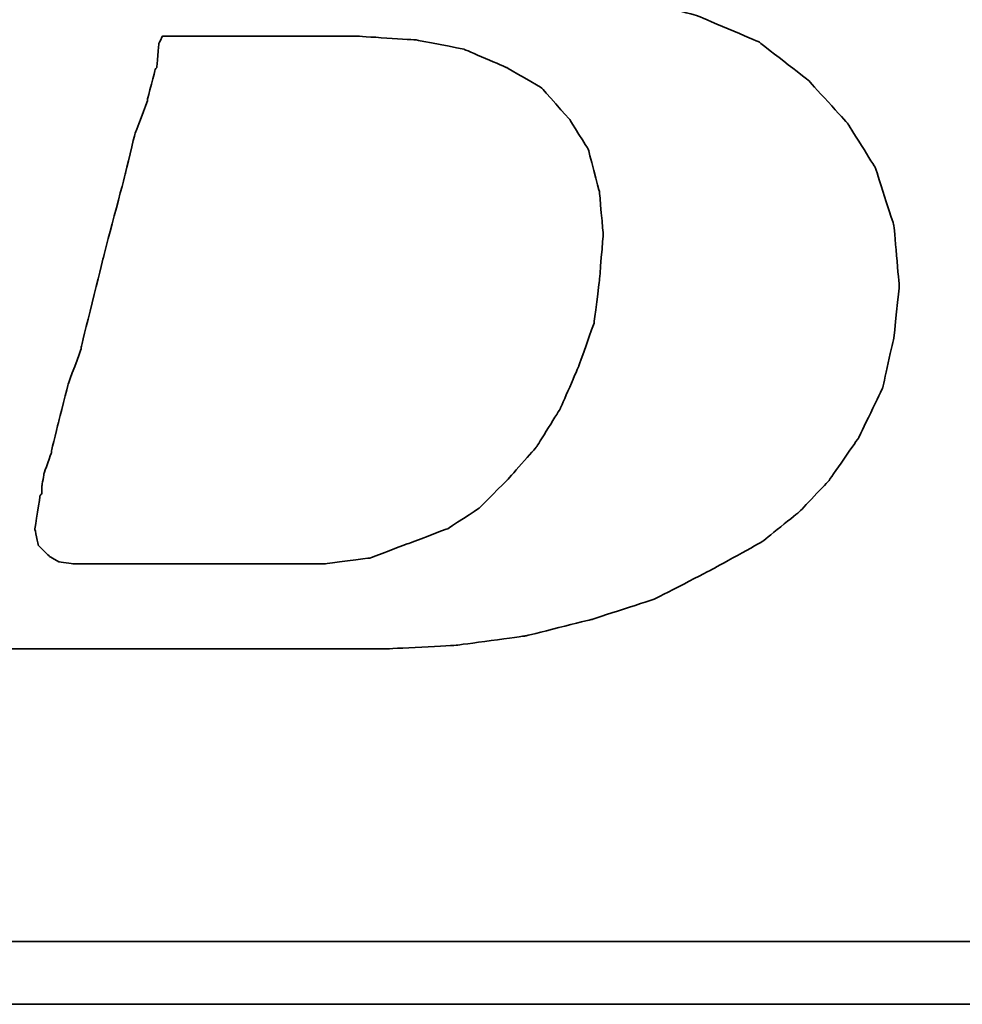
# Model space of a CAD drawing. Extents: x 11.3 to 65.1, y 22.5 to 55.4.
# Tile 27 of 47: x 55.511 to 55.901, y 38.923 to 39.331. Entities that reach past the tile are written whole.
import ezdxf

# ---------------------------------------------------------------- set-up
doc = ezdxf.new("R2010")
doc.units = 0
doc.header["$MEASUREMENT"] = 0
doc.layers.add('DIM', color=4, linetype='CONTINUOUS')
doc.layers.add('layer 1', color=7, linetype='CONTINUOUS')

# ---------------------------------------------------------------- blocks, each defined once
blk = doc.blocks.new('TBI MOTION logo(完整正式版)')
at = {"layer": 'layer 1', "color": 22, "lineweight": 35}
for points, knots in [([(-64.65375, -6.86375), (-64.65375, -6.86375), (-64.84375, -7.29625), (-64.84375, -7.29625), (-64.84375, -7.29625), (-64.84375, -7.29625), (-64.86875, -7.34375), (-64.86875, -7.34375), (-64.86875, -7.34375), (-64.86875, -7.34375), (-64.86875, -7.36875), (-64.86875, -7.36875), (-64.86875, -7.36875), (-64.86875, -7.36875), (-65.15375, -7.65375), (-65.15375, -7.65375), (-65.15375, -7.65375), (-65.15375, -7.65375), (-65.17875, -7.65375), (-65.17875, -7.65375), (-65.17875, -7.65375), (-65.17875, -7.65375), (-65.20375, -7.67875), (-65.20375, -7.67875), (-65.20375, -7.67875), (-65.20375, -7.67875), (-65.58875, -7.87125), (-65.58875, -7.87125), (-65.58875, -7.87125), (-65.58875, -7.87125), (-65.63375, -7.87125), (-65.63375, -7.87125), (-65.63375, -7.87125), (-65.63375, -7.87125), (-65.65875, -7.89375), (-65.65875, -7.89375), (-65.65875, -7.89375), (-65.65875, -7.89375), (-66.09375, -7.94375), (-66.09375, -7.94375), (-66.09375, -7.94375), (-66.09375, -7.94375), (-66.11375, -7.94375), (-66.11375, -7.94375), (-66.11375, -7.94375), (-66.11375, -7.94375), (-66.16375, -7.94375), (-66.16375, -7.94375), (-66.16375, -7.94375), (-66.16375, -7.94375), (-66.30875, -7.94375), (-66.30875, -7.94375), (-66.30875, -7.94375), (-66.30875, -7.94375), (-66.69375, -7.94375), (-66.69375, -7.94375), (-66.69375, -7.94375), (-66.69375, -7.94375), (-67.07375, -7.94375), (-67.07375, -7.94375), (-67.07375, -7.94375), (-67.07375, -7.94375), (-67.12375, -7.94375), (-67.12375, -7.94375), (-67.12375, -7.94375), (-67.12375, -7.94375), (-67.12375, -7.96625), (-67.12375, -7.96625), (-67.12375, -7.96625), (-67.12375, -7.96625), (-67.14875, -7.99125), (-67.14875, -7.99125), (-67.14875, -7.99125), (-67.14875, -7.99125), (-67.24375, -8.34875), (-67.24375, -8.34875), (-67.24375, -8.34875), (-67.24375, -8.34875), (-67.31375, -8.68625), (-67.31375, -8.68625), (-67.31375, -8.68625), (-67.31375, -8.68625), (-67.26875, -8.68625), (-67.26875, -8.68625), (-67.26875, -8.68625), (-67.26875, -8.68625), (-67.07375, -8.68625), (-67.07375, -8.68625), (-67.07375, -8.68625), (-67.07375, -8.68625), (-66.54875, -8.68625), (-66.54875, -8.68625), (-66.54875, -8.68625), (-66.54875, -8.68625), (-65.82625, -8.68625), (-65.82625, -8.68625), (-65.82625, -8.68625), (-65.82625, -8.68625), (-65.01375, -8.68625), (-65.01375, -8.68625), (-65.01375, -8.68625), (-65.01375, -8.68625), (-64.05375, -8.68625), (-64.05375, -8.68625), (-64.05375, -8.68625), (-64.05375, -8.68625), (-62.08375, -8.68625), (-62.08375, -8.68625), (-62.08375, -8.68625), (-62.08375, -8.68625), (-60.06875, -8.68625), (-60.06875, -8.68625), (-60.06875, -8.68625), (-60.06875, -8.68625), (-59.10875, -8.68625), (-59.10875, -8.68625), (-59.10875, -8.68625), (-59.10875, -8.68625), (-58.29375, -8.68625), (-58.29375, -8.68625), (-58.29375, -8.68625), (-58.29375, -8.68625), (-57.57375, -8.68625), (-57.57375, -8.68625), (-57.57375, -8.68625), (-57.57375, -8.68625), (-57.04875, -8.68625), (-57.04875, -8.68625), (-57.04875, -8.68625), (-57.04875, -8.68625), (-56.85375, -8.68625), (-56.85375, -8.68625), (-56.85375, -8.68625), (-56.85375, -8.68625), (-56.70875, -8.68625), (-56.70875, -8.68625), (-56.70875, -8.68625), (-56.70875, -8.68625), (-56.61375, -8.68625), (-56.61375, -8.68625), (-56.61375, -8.68625), (-56.61375, -8.68625), (-56.56875, -8.68625), (-56.56875, -8.68625), (-56.56875, -8.68625), (-56.56875, -8.68625), (-55.65375, -8.63875), (-55.65375, -8.63875), (-55.65375, -8.63875), (-55.65375, -8.63875), (-54.76875, -8.51875), (-54.76875, -8.51875), (-54.76875, -8.51875), (-54.76875, -8.51875), (-53.90375, -8.30375), (-53.90375, -8.30375), (-53.90375, -8.30375), (-53.90375, -8.30375), (-53.08875, -8.03875), (-53.08875, -8.03875), (-53.08875, -8.03875), (-53.08875, -8.03875), (-52.34375, -7.65375), (-52.34375, -7.65375), (-52.34375, -7.65375), (-52.34375, -7.65375), (-51.69875, -7.29625), (-51.69875, -7.29625), (-51.69875, -7.29625), (-51.69875, -7.29625), (-51.21875, -6.91125), (-51.21875, -6.91125), (-51.21875, -6.91125), (-51.21875, -6.91125), (-50.83375, -6.50375), (-50.83375, -6.50375), (-50.83375, -6.50375), (-50.83375, -6.50375), (-50.44875, -5.94875), (-50.44875, -5.94875), (-50.44875, -5.94875), (-50.44875, -5.94875), (-50.13875, -5.30375), (-50.13875, -5.30375), (-50.13875, -5.30375), (-50.13875, -5.30375), (-49.99375, -4.65375), (-49.99375, -4.65375), (-49.99375, -4.65375), (-49.99375, -4.65375), (-49.92375, -3.98375), (-49.92375, -3.98375), (-49.92375, -3.98375), (-49.92375, -3.98375), (-49.99375, -3.19374), (-49.99375, -3.19374), (-49.99375, -3.19374), (-49.99375, -3.19374), (-50.23374, -2.44874), (-50.23374, -2.44874), (-50.23374, -2.44874), (-50.23374, -2.44874), (-50.59375, -1.87374), (-50.59375, -1.87374), (-50.59375, -1.87374), (-50.59375, -1.87374), (-51.09875, -1.31874), (-51.09875, -1.31874), (-51.09875, -1.31874), (-51.09875, -1.31874), (-51.74375, -0.81875), (-51.74375, -0.81875), (-51.74375, -0.81875), (-51.74375, -0.81875), (-52.53875, -0.48125), (-52.53875, -0.48125), (-52.53875, -0.48125), (-52.53875, -0.48125), (-53.47375, -0.21875), (-53.47375, -0.21875), (-53.47375, -0.21875), (-53.47375, -0.21875), (-54.52875, -0.04874), (-54.52875, -0.04874), (-54.52875, -0.04874), (-54.52875, -0.04874), (-55.65375, 0.12125), (-55.65375, 0.12125), (-55.65375, 0.12125), (-55.65375, 0.12125), (-54.50375, 0.28624), (-54.50375, 0.28624), (-54.50375, 0.28624), (-54.50375, 0.28624), (-53.83375, 0.38124), (-53.83375, 0.38124), (-53.83375, 0.38124), (-53.83375, 0.38124), (-53.18375, 0.50125), (-53.18375, 0.50125), (-53.18375, 0.50125), (-53.18375, 0.50125), (-52.55875, 0.66874), (-52.55875, 0.66874), (-52.55875, 0.66874), (-52.55875, 0.66874), (-52.03375, 0.86124), (-52.03375, 0.86124), (-52.03375, 0.86124), (-52.03375, 0.86124), (-51.50374, 1.03124), (-51.50374, 1.03124), (-51.50374, 1.03124), (-51.50374, 1.03124), (-51.09875, 1.27125), (-51.09875, 1.27125), (-51.09875, 1.27125), (-51.09875, 1.27125), (-50.71375, 1.48624), (-50.71375, 1.48624), (-50.71375, 1.48624), (-50.71375, 1.48624), (-50.37625, 1.77625), (-50.37625, 1.77625), (-50.37625, 1.77625), (-50.37625, 1.77625), (-49.82375, 2.37625), (-49.82375, 2.37625), (-49.82375, 2.37625), (-49.82375, 2.37625), (-49.41875, 2.99625), (-49.41875, 2.99625), (-49.41875, 2.99625), (-49.41875, 2.99625), (-49.22375, 3.76625), (-49.22375, 3.76625), (-49.22375, 3.76625), (-49.22375, 3.76625), (-49.15375, 4.50874), (-49.15375, 4.50874), (-49.15375, 4.50874), (-49.15375, 4.50874), (-49.20375, 5.25125), (-49.20375, 5.25125), (-49.20375, 5.25125), (-49.20375, 5.25125), (-49.41875, 5.92625), (-49.41875, 5.92625), (-49.41875, 5.92625), (-49.41875, 5.92625), (-49.77875, 6.47625), (-49.77875, 6.47625), (-49.77875, 6.47625), (-49.77875, 6.47625), (-50.33125, 7.02624), (-50.33125, 7.02624), (-50.33125, 7.02624), (-50.33125, 7.02624), (-51.00125, 7.43625), (-51.00125, 7.43625), (-51.00125, 7.43625), (-51.00125, 7.43625), (-51.79375, 7.72625), (-51.79375, 7.72625), (-51.79375, 7.72625), (-51.79375, 7.72625), (-52.72875, 7.89124), (-52.72875, 7.89124), (-52.72875, 7.89124), (-52.72875, 7.89124), (-53.83375, 7.98625), (-53.83375, 7.98625), (-53.83375, 7.98625), (-53.83375, 7.98625), (-53.92875, 7.98625), (-53.92875, 7.98625), (-53.92875, 7.98625), (-53.92875, 7.98625), (-54.26375, 7.98625), (-54.26375, 7.98625), (-54.26375, 7.98625), (-54.26375, 7.98625), (-54.74375, 7.98625), (-54.74375, 7.98625), (-54.74375, 7.98625), (-54.74375, 7.98625), (-55.36875, 7.98625), (-55.36875, 7.98625), (-55.36875, 7.98625), (-55.36875, 7.98625), (-56.13375, 7.98625), (-56.13375, 7.98625), (-56.13375, 7.98625), (-56.13375, 7.98625), (-56.94875, 7.98625), (-56.94875, 7.98625), (-56.94875, 7.98625), (-56.94875, 7.98625), (-58.77625, 7.98625), (-58.77625, 7.98625), (-58.77625, 7.98625), (-58.77625, 7.98625), (-60.59875, 7.98625), (-60.59875, 7.98625), (-60.59875, 7.98625), (-60.59875, 7.98625), (-61.41375, 7.98625), (-61.41375, 7.98625), (-61.41375, 7.98625), (-61.41375, 7.98625), (-62.17875, 7.98625), (-62.17875, 7.98625), (-62.17875, 7.98625), (-62.17875, 7.98625), (-62.80375, 7.98625), (-62.80375, 7.98625), (-62.80375, 7.98625), (-62.80375, 7.98625), (-63.30625, 7.98625), (-63.30625, 7.98625), (-63.30625, 7.98625), (-63.30625, 7.98625), (-63.57375, 7.98625), (-63.57375, 7.98625), (-63.57375, 7.98625), (-63.57375, 7.98625), (-63.57375, 7.96375), (-63.57375, 7.96375), (-63.57375, 7.96375), (-63.57375, 7.96375), (-63.59875, 7.94125), (-63.59875, 7.94125), (-63.59875, 7.94125), (-63.59875, 7.94125), (-63.69375, 7.55625), (-63.69375, 7.55625), (-63.69375, 7.55625), (-63.69375, 7.55625), (-63.76375, 7.24624), (-63.76375, 7.24624), (-63.76375, 7.24624), (-63.76375, 7.24624), (-63.23875, 7.24624), (-63.23875, 7.24624), (-63.23875, 7.24624), (-63.23875, 7.24624), (-62.75875, 7.24624), (-62.75875, 7.24624), (-62.75875, 7.24624), (-62.75875, 7.24624), (-62.61125, 7.24624), (-62.61125, 7.24624), (-62.61125, 7.24624), (-62.61125, 7.24624), (-62.56625, 7.24624), (-62.56625, 7.24624), (-62.56625, 7.24624), (-62.56625, 7.24624), (-62.22875, 7.24624), (-62.22875, 7.24624), (-62.22875, 7.24624), (-62.22875, 7.24624), (-62.20375, 7.24624), (-62.20375, 7.24624), (-62.20375, 7.24624), (-62.20375, 7.24624), (-62.17875, 7.21875), (-62.17875, 7.21875), (-62.17875, 7.21875), (-62.17875, 7.21875), (-61.96375, 7.17125), (-61.96375, 7.17125), (-61.96375, 7.17125), (-61.96375, 7.17125), (-61.72375, 7.12624), (-61.72375, 7.12624), (-61.72375, 7.12624), (-61.72375, 7.12624), (-61.70375, 7.12624), (-61.70375, 7.12624), (-61.70375, 7.12624), (-61.70375, 7.12624), (-61.55875, 7.07624), (-61.55875, 7.07624), (-61.55875, 7.07624), (-61.55875, 7.07624), (-61.50875, 7.07624), (-61.50875, 7.07624), (-61.50875, 7.07624), (-61.50875, 7.07624), (-61.48375, 7.02624), (-61.48375, 7.02624), (-61.48375, 7.02624), (-61.48375, 7.02624), (-61.31875, 6.83375), (-61.31875, 6.83375), (-61.31875, 6.83375), (-61.31875, 6.83375), (-61.29375, 6.81125), (-61.29375, 6.81125), (-61.29375, 6.81125), (-61.29375, 6.81125), (-61.29375, 6.78625), (-61.29375, 6.78625), (-61.29375, 6.78625), (-61.29375, 6.78625), (-61.19875, 6.50124), (-61.19875, 6.50124), (-61.19875, 6.50124), (-61.19875, 6.50124), (-61.17375, 6.45124), (-61.17375, 6.45124), (-61.17375, 6.45124), (-61.17375, 6.45124), (-61.19875, 6.40625), (-61.19875, 6.40625), (-61.19875, 6.40625), (-61.19875, 6.40625), (-61.26875, 5.99624), (-61.26875, 5.99624), (-61.26875, 5.99624), (-61.26875, 5.99624), (-61.26875, 5.85125), (-61.26875, 5.85125), (-61.26875, 5.85125), (-61.26875, 5.85125), (-61.26875, 5.82625), (-61.26875, 5.82625), (-61.26875, 5.82625), (-61.26875, 5.82625), (-61.29375, 5.80625), (-61.29375, 5.80625), (-61.29375, 5.80625), (-61.29375, 5.80625), (-61.34125, 5.66125), (-61.34125, 5.66125), (-61.34125, 5.66125), (-61.34125, 5.66125), (-61.41375, 5.44625), (-61.41375, 5.44625), (-61.41375, 5.44625), (-61.41375, 5.44625), (-61.48375, 5.15625), (-61.48375, 5.15625), (-61.48375, 5.15625), (-61.48375, 5.15625), (-61.58375, 4.82124), (-61.58375, 4.82124), (-61.58375, 4.82124), (-61.58375, 4.82124), (-61.79875, 4.00375), (-61.79875, 4.00375), (-61.79875, 4.00375), (-61.79875, 4.00375), (-62.05875, 2.99625), (-62.05875, 2.99625), (-62.05875, 2.99625), (-62.05875, 2.99625), (-62.34875, 1.91625), (-62.34875, 1.91625), (-62.34875, 1.91625), (-62.34875, 1.91625), (-62.97375, -0.41124), (-62.97375, -0.41124), (-62.97375, -0.41124), (-62.97375, -0.41124), (-63.59875, -2.75875), (-63.59875, -2.75875), (-63.59875, -2.75875), (-63.59875, -2.75875), (-63.88375, -3.86374), (-63.88375, -3.86374), (-63.88375, -3.86374), (-63.88375, -3.86374), (-64.14875, -4.82374), (-64.14875, -4.82374), (-64.14875, -4.82374), (-64.14875, -4.82374), (-64.36375, -5.64125), (-64.36375, -5.64125), (-64.36375, -5.64125), (-64.36375, -5.64125), (-64.43625, -5.97625), (-64.43625, -5.97625), (-64.43625, -5.97625), (-64.43625, -5.97625), (-64.50875, -6.28625), (-64.50875, -6.28625), (-64.50875, -6.28625), (-64.50875, -6.28625), (-64.50875, -6.30875), (-64.50875, -6.30875), (-64.50875, -6.30875), (-64.50875, -6.30875), (-64.57875, -6.50375), (-64.57875, -6.50375), (-64.57875, -6.50375), (-64.57875, -6.50375), (-64.62875, -6.69625), (-64.62875, -6.69625), (-64.62875, -6.69625), (-64.62875, -6.69625), (-64.62875, -6.76875), (-64.62875, -6.76875), (-64.62875, -6.76875), (-64.62875, -6.76875), (-64.62875, -6.81375), (-64.62875, -6.81375), (-64.62875, -6.81375), (-64.62875, -6.81375), (-64.62875, -6.83875), (-64.62875, -6.83875), (-64.62875, -6.83875), (-64.62875, -6.83875), (-64.65375, -6.86375), (-64.65375, -6.86375)], [0, 0, 0, 0, 0.00719424, 0.00719424, 0.00719424, 0.00719425, 0.01438849, 0.01438849, 0.01438849, 0.0143885, 0.02158273, 0.02158273, 0.02158273, 0.02158274, 0.02877698, 0.02877698, 0.02877698, 0.02877699, 0.03597122, 0.03597122, 0.03597122, 0.03597123, 0.04316547, 0.04316547, 0.04316547, 0.04316548, 0.05035971, 0.05035971, 0.05035971, 0.05035972, 0.05755396, 0.05755396, 0.05755396, 0.05755397, 0.0647482, 0.0647482, 0.0647482, 0.06474821, 0.07194245, 0.07194245, 0.07194245, 0.07194246, 0.07913669, 0.07913669, 0.07913669, 0.0791367, 0.08633094, 0.08633094, 0.08633094, 0.08633095, 0.09352518, 0.09352518, 0.09352518, 0.09352519, 0.10071942, 0.10071942, 0.10071942, 0.10071943, 0.10791367, 0.10791367, 0.10791367, 0.10791368, 0.11510791, 0.11510791, 0.11510791, 0.11510792, 0.12230216, 0.12230216, 0.12230216, 0.12230217, 0.1294964, 0.1294964, 0.1294964, 0.12949641, 0.13669065, 0.13669065, 0.13669065, 0.13669066, 0.14388489, 0.14388489, 0.14388489, 0.1438849, 0.15107914, 0.15107914, 0.15107914, 0.15107915, 0.15827338, 0.15827338, 0.15827338, 0.15827339, 0.16546763, 0.16546763, 0.16546763, 0.16546764, 0.17266187, 0.17266187, 0.17266187, 0.17266188, 0.17985612, 0.17985612, 0.17985612, 0.17985613, 0.18705036, 0.18705036, 0.18705036, 0.18705037, 0.1942446, 0.1942446, 0.1942446, 0.19424461, 0.20143885, 0.20143885, 0.20143885, 0.20143886, 0.20863309, 0.20863309, 0.20863309, 0.2086331, 0.21582734, 0.21582734, 0.21582734, 0.21582735, 0.22302158, 0.22302158, 0.22302158, 0.22302159, 0.23021583, 0.23021583, 0.23021583, 0.23021584, 0.23741007, 0.23741007, 0.23741007, 0.23741008, 0.24460432, 0.24460432, 0.24460432, 0.24460433, 0.25179856, 0.25179856, 0.25179856, 0.25179857, 0.25899281, 0.25899281, 0.25899281, 0.25899282, 0.26618705, 0.26618705, 0.26618705, 0.26618706, 0.27338129, 0.27338129, 0.27338129, 0.2733813, 0.28057554, 0.28057554, 0.28057554, 0.28057555, 0.28776978, 0.28776978, 0.28776978, 0.28776979, 0.29496403, 0.29496403, 0.29496403, 0.29496404, 0.30215827, 0.30215827, 0.30215827, 0.30215828, 0.30935252, 0.30935252, 0.30935252, 0.30935253, 0.31654676, 0.31654676, 0.31654676, 0.31654677, 0.32374101, 0.32374101, 0.32374101, 0.32374102, 0.33093525, 0.33093525, 0.33093525, 0.33093526, 0.3381295, 0.3381295, 0.3381295, 0.33812951, 0.34532374, 0.34532374, 0.34532374, 0.34532375, 0.35251799, 0.35251799, 0.35251799, 0.352518, 0.35971223, 0.35971223, 0.35971223, 0.35971224, 0.36690647, 0.36690647, 0.36690647, 0.36690648, 0.37410072, 0.37410072, 0.37410072, 0.37410073, 0.38129496, 0.38129496, 0.38129496, 0.38129497, 0.38848921, 0.38848921, 0.38848921, 0.38848922, 0.39568345, 0.39568345, 0.39568345, 0.39568346, 0.4028777, 0.4028777, 0.4028777, 0.40287771, 0.41007194, 0.41007194, 0.41007194, 0.41007195, 0.41726619, 0.41726619, 0.41726619, 0.4172662, 0.42446043, 0.42446043, 0.42446043, 0.42446044, 0.43165468, 0.43165468, 0.43165468, 0.43165469, 0.43884892, 0.43884892, 0.43884892, 0.43884893, 0.44604317, 0.44604317, 0.44604317, 0.44604318, 0.45323741, 0.45323741, 0.45323741, 0.45323742, 0.46043165, 0.46043165, 0.46043165, 0.46043166, 0.4676259, 0.4676259, 0.4676259, 0.46762591, 0.47482014, 0.47482014, 0.47482014, 0.47482015, 0.48201439, 0.48201439, 0.48201439, 0.4820144, 0.48920863, 0.48920863, 0.48920863, 0.48920864, 0.49640288, 0.49640288, 0.49640288, 0.49640289, 0.50359712, 0.50359712, 0.50359712, 0.50359713, 0.51079137, 0.51079137, 0.51079137, 0.51079138, 0.51798561, 0.51798561, 0.51798561, 0.51798562, 0.52517986, 0.52517986, 0.52517986, 0.52517987, 0.5323741, 0.5323741, 0.5323741, 0.53237411, 0.53956835, 0.53956835, 0.53956835, 0.53956836, 0.54676259, 0.54676259, 0.54676259, 0.5467626, 0.55395683, 0.55395683, 0.55395683, 0.55395684, 0.56115108, 0.56115108, 0.56115108, 0.56115109, 0.56834532, 0.56834532, 0.56834532, 0.56834533, 0.57553957, 0.57553957, 0.57553957, 0.57553958, 0.58273381, 0.58273381, 0.58273381, 0.58273382, 0.58992806, 0.58992806, 0.58992806, 0.58992807, 0.5971223, 0.5971223, 0.5971223, 0.59712231, 0.60431655, 0.60431655, 0.60431655, 0.60431656, 0.61151079, 0.61151079, 0.61151079, 0.6115108, 0.61870504, 0.61870504, 0.61870504, 0.61870505, 0.62589928, 0.62589928, 0.62589928, 0.62589929, 0.63309353, 0.63309353, 0.63309353, 0.63309354, 0.64028777, 0.64028777, 0.64028777, 0.64028778, 0.64748201, 0.64748201, 0.64748201, 0.64748202, 0.65467626, 0.65467626, 0.65467626, 0.65467627, 0.6618705, 0.6618705, 0.6618705, 0.66187051, 0.66906475, 0.66906475, 0.66906475, 0.66906476, 0.67625899, 0.67625899, 0.67625899, 0.676259, 0.68345324, 0.68345324, 0.68345324, 0.68345325, 0.69064748, 0.69064748, 0.69064748, 0.69064749, 0.69784173, 0.69784173, 0.69784173, 0.69784174, 0.70503597, 0.70503597, 0.70503597, 0.70503598, 0.71223022, 0.71223022, 0.71223022, 0.71223023, 0.71942446, 0.71942446, 0.71942446, 0.71942447, 0.72661871, 0.72661871, 0.72661871, 0.72661872, 0.73381295, 0.73381295, 0.73381295, 0.73381296, 0.74100719, 0.74100719, 0.74100719, 0.7410072, 0.74820144, 0.74820144, 0.74820144, 0.74820145, 0.75539568, 0.75539568, 0.75539568, 0.75539569, 0.76258993, 0.76258993, 0.76258993, 0.76258994, 0.76978417, 0.76978417, 0.76978417, 0.76978418, 0.77697842, 0.77697842, 0.77697842, 0.77697843, 0.78417266, 0.78417266, 0.78417266, 0.78417267, 0.79136691, 0.79136691, 0.79136691, 0.79136692, 0.79856115, 0.79856115, 0.79856115, 0.79856116, 0.8057554, 0.8057554, 0.8057554, 0.80575541, 0.81294964, 0.81294964, 0.81294964, 0.81294965, 0.82014388, 0.82014388, 0.82014388, 0.82014389, 0.82733813, 0.82733813, 0.82733813, 0.82733814, 0.83453237, 0.83453237, 0.83453237, 0.83453238, 0.84172662, 0.84172662, 0.84172662, 0.84172663, 0.84892086, 0.84892086, 0.84892086, 0.84892087, 0.85611511, 0.85611511, 0.85611511, 0.85611512, 0.86330935, 0.86330935, 0.86330935, 0.86330936, 0.8705036, 0.8705036, 0.8705036, 0.87050361, 0.87769784, 0.87769784, 0.87769784, 0.87769785, 0.88489209, 0.88489209, 0.88489209, 0.8848921, 0.89208633, 0.89208633, 0.89208633, 0.89208634, 0.89928058, 0.89928058, 0.89928058, 0.89928059, 0.90647482, 0.90647482, 0.90647482, 0.90647483, 0.91366906, 0.91366906, 0.91366906, 0.91366907, 0.92086331, 0.92086331, 0.92086331, 0.92086332, 0.92805755, 0.92805755, 0.92805755, 0.92805756, 0.9352518, 0.9352518, 0.9352518, 0.93525181, 0.94244604, 0.94244604, 0.94244604, 0.94244605, 0.94964029, 0.94964029, 0.94964029, 0.9496403, 0.95683453, 0.95683453, 0.95683453, 0.95683454, 0.96402878, 0.96402878, 0.96402878, 0.96402879, 0.97122302, 0.97122302, 0.97122302, 0.97122303, 0.97841727, 0.97841727, 0.97841727, 0.97841728, 0.98561151, 0.98561151, 0.98561151, 0.98561152, 0.99280576, 0.99280576, 0.99280576, 0.99280577, 1, 1, 1, 1]), ([(-61.03125, -6.57375), (-61.03125, -6.57375), (-61.03125, -6.67125), (-61.03125, -6.67125), (-61.03125, -6.67125), (-61.03125, -6.67125), (-61.05375, -6.69625), (-61.05375, -6.69625), (-61.05375, -6.69625), (-61.05375, -6.69625), (-61.12375, -7.12875), (-61.12375, -7.12875), (-61.12375, -7.12875), (-61.12375, -7.12875), (-61.07875, -7.34375), (-61.07875, -7.34375), (-61.07875, -7.34375), (-61.07875, -7.34375), (-60.93375, -7.48875), (-60.93375, -7.48875), (-60.93375, -7.48875), (-60.93375, -7.48875), (-60.81375, -7.55625), (-60.81375, -7.55625), (-60.81375, -7.55625), (-60.81375, -7.55625), (-60.62375, -7.58375), (-60.62375, -7.58375), (-60.62375, -7.58375), (-60.62375, -7.58375), (-60.30875, -7.58375), (-60.30875, -7.58375), (-60.30875, -7.58375), (-60.30875, -7.58375), (-59.97375, -7.58375), (-59.97375, -7.58375), (-59.97375, -7.58375), (-59.97375, -7.58375), (-59.87875, -7.58375), (-59.87875, -7.58375), (-59.87875, -7.58375), (-59.87875, -7.58375), (-59.63625, -7.58375), (-59.63625, -7.58375), (-59.63625, -7.58375), (-59.63625, -7.58375), (-58.96875, -7.58375), (-58.96875, -7.58375), (-58.96875, -7.58375), (-58.96875, -7.58375), (-58.29375, -7.58375), (-58.29375, -7.58375), (-58.29375, -7.58375), (-58.29375, -7.58375), (-58.05375, -7.58375), (-58.05375, -7.58375), (-58.05375, -7.58375), (-58.05375, -7.58375), (-57.98375, -7.58375), (-57.98375, -7.58375), (-57.98375, -7.58375), (-57.98375, -7.58375), (-57.35875, -7.58375), (-57.35875, -7.58375), (-57.35875, -7.58375), (-57.35875, -7.58375), (-56.78375, -7.50875), (-56.78375, -7.50875), (-56.78375, -7.50875), (-56.78375, -7.50875), (-56.27875, -7.31875), (-56.27875, -7.31875), (-56.27875, -7.31875), (-56.27875, -7.31875), (-55.77375, -7.12875), (-55.77375, -7.12875), (-55.77375, -7.12875), (-55.77375, -7.12875), (-55.36875, -6.86375), (-55.36875, -6.86375), (-55.36875, -6.86375), (-55.36875, -6.86375), (-55.00875, -6.50375), (-55.00875, -6.50375), (-55.00875, -6.50375), (-55.00875, -6.50375), (-54.62375, -6.06875), (-54.62375, -6.06875), (-54.62375, -6.06875), (-54.62375, -6.06875), (-54.31375, -5.56875), (-54.31375, -5.56875), (-54.31375, -5.56875), (-54.31375, -5.56875), (-54.07375, -5.01625), (-54.07375, -5.01625), (-54.07375, -5.01625), (-54.07375, -5.01625), (-53.87875, -4.46374), (-53.87875, -4.46374), (-53.87875, -4.46374), (-53.87875, -4.46374), (-53.80875, -3.91375), (-53.80875, -3.91375), (-53.80875, -3.91375), (-53.80875, -3.91375), (-53.75875, -3.31375), (-53.75875, -3.31375), (-53.75875, -3.31375), (-53.75875, -3.31375), (-53.80875, -2.75875), (-53.80875, -2.75875), (-53.80875, -2.75875), (-53.80875, -2.75875), (-53.95375, -2.20875), (-53.95375, -2.20875), (-53.95375, -2.20875), (-53.95375, -2.20875), (-54.19375, -1.82625), (-54.19375, -1.82625), (-54.19375, -1.82625), (-54.19375, -1.82625), (-54.55375, -1.41875), (-54.55375, -1.41875), (-54.55375, -1.41875), (-54.55375, -1.41875), (-55.00875, -1.15125), (-55.00875, -1.15125), (-55.00875, -1.15125), (-55.00875, -1.15125), (-55.56125, -0.91375), (-55.56125, -0.91375), (-55.56125, -0.91375), (-55.56125, -0.91375), (-56.18125, -0.79375), (-56.18125, -0.79375), (-56.18125, -0.79375), (-56.18125, -0.79375), (-56.94875, -0.74374), (-56.94875, -0.74374), (-56.94875, -0.74374), (-56.94875, -0.74374), (-56.99875, -0.74374), (-56.99875, -0.74374), (-56.99875, -0.74374), (-56.99875, -0.74374), (-57.09375, -0.74374), (-57.09375, -0.74374), (-57.09375, -0.74374), (-57.09375, -0.74374), (-57.38375, -0.74374), (-57.38375, -0.74374), (-57.38375, -0.74374), (-57.38375, -0.74374), (-57.76875, -0.74374), (-57.76875, -0.74374), (-57.76875, -0.74374), (-57.76875, -0.74374), (-58.24625, -0.74374), (-58.24625, -0.74374), (-58.24625, -0.74374), (-58.24625, -0.74374), (-58.72875, -0.74374), (-58.72875, -0.74374), (-58.72875, -0.74374), (-58.72875, -0.74374), (-59.20875, -0.74374), (-59.20875, -0.74374), (-59.20875, -0.74374), (-59.20875, -0.74374), (-59.46875, -0.74374), (-59.46875, -0.74374), (-59.46875, -0.74374), (-59.46875, -0.74374), (-59.51625, -0.83875), (-59.51625, -0.83875), (-59.51625, -0.83875), (-59.51625, -0.83875), (-59.54375, -1.15125), (-59.54375, -1.15125), (-59.54375, -1.15125), (-59.54375, -1.15125), (-59.56375, -1.17874), (-59.56375, -1.17874), (-59.56375, -1.17874), (-59.56375, -1.17874), (-59.66375, -1.55875), (-59.66375, -1.55875), (-59.66375, -1.55875), (-59.66375, -1.55875), (-59.66375, -1.58375), (-59.66375, -1.58375), (-59.66375, -1.58375), (-59.66375, -1.58375), (-59.82875, -2.01874), (-59.82875, -2.01874), (-59.82875, -2.01874), (-59.82875, -2.01874), (-59.94875, -2.52125), (-59.94875, -2.52125), (-59.94875, -2.52125), (-59.94875, -2.52125), (-60.23875, -3.62375), (-60.23875, -3.62375), (-60.23875, -3.62375), (-60.23875, -3.62375), (-60.52375, -4.77624), (-60.52375, -4.77624), (-60.52375, -4.77624), (-60.52375, -4.77624), (-60.52375, -4.79874), (-60.52375, -4.79874), (-60.52375, -4.79874), (-60.52375, -4.79874), (-60.69125, -5.25375), (-60.69125, -5.25375), (-60.69125, -5.25375), (-60.69125, -5.25375), (-60.81375, -5.73625), (-60.81375, -5.73625), (-60.81375, -5.73625), (-60.81375, -5.73625), (-60.90875, -6.11875), (-60.90875, -6.11875), (-60.90875, -6.11875), (-60.90875, -6.11875), (-60.90875, -6.14375), (-60.90875, -6.14375), (-60.90875, -6.14375), (-60.90875, -6.14375), (-61.00375, -6.40875), (-61.00375, -6.40875), (-61.00375, -6.40875), (-61.00375, -6.40875), (-61.03125, -6.57375), (-61.03125, -6.57375)], [0, 0, 0, 0, 0.01694915, 0.01694915, 0.01694915, 0.01694916, 0.03389831, 0.03389831, 0.03389831, 0.03389832, 0.05084746, 0.05084746, 0.05084746, 0.05084747, 0.06779661, 0.06779661, 0.06779661, 0.06779662, 0.08474576, 0.08474576, 0.08474576, 0.08474577, 0.10169492, 0.10169492, 0.10169492, 0.10169493, 0.11864407, 0.11864407, 0.11864407, 0.11864408, 0.13559322, 0.13559322, 0.13559322, 0.13559323, 0.15254237, 0.15254237, 0.15254237, 0.15254238, 0.16949153, 0.16949153, 0.16949153, 0.16949154, 0.18644068, 0.18644068, 0.18644068, 0.18644069, 0.20338983, 0.20338983, 0.20338983, 0.20338984, 0.22033898, 0.22033898, 0.22033898, 0.22033899, 0.23728814, 0.23728814, 0.23728814, 0.23728815, 0.25423729, 0.25423729, 0.25423729, 0.2542373, 0.27118644, 0.27118644, 0.27118644, 0.27118645, 0.28813559, 0.28813559, 0.28813559, 0.2881356, 0.30508475, 0.30508475, 0.30508475, 0.30508476, 0.3220339, 0.3220339, 0.3220339, 0.32203391, 0.33898305, 0.33898305, 0.33898305, 0.33898306, 0.3559322, 0.3559322, 0.3559322, 0.35593221, 0.37288136, 0.37288136, 0.37288136, 0.37288137, 0.38983051, 0.38983051, 0.38983051, 0.38983052, 0.40677966, 0.40677966, 0.40677966, 0.40677967, 0.42372881, 0.42372881, 0.42372881, 0.42372882, 0.44067797, 0.44067797, 0.44067797, 0.44067798, 0.45762712, 0.45762712, 0.45762712, 0.45762713, 0.47457627, 0.47457627, 0.47457627, 0.47457628, 0.49152542, 0.49152542, 0.49152542, 0.49152543, 0.50847458, 0.50847458, 0.50847458, 0.50847459, 0.52542373, 0.52542373, 0.52542373, 0.52542374, 0.54237288, 0.54237288, 0.54237288, 0.54237289, 0.55932203, 0.55932203, 0.55932203, 0.55932204, 0.57627119, 0.57627119, 0.57627119, 0.5762712, 0.59322034, 0.59322034, 0.59322034, 0.59322035, 0.61016949, 0.61016949, 0.61016949, 0.6101695, 0.62711864, 0.62711864, 0.62711864, 0.62711865, 0.6440678, 0.6440678, 0.6440678, 0.64406781, 0.66101695, 0.66101695, 0.66101695, 0.66101696, 0.6779661, 0.6779661, 0.6779661, 0.67796611, 0.69491525, 0.69491525, 0.69491525, 0.69491526, 0.71186441, 0.71186441, 0.71186441, 0.71186442, 0.72881356, 0.72881356, 0.72881356, 0.72881357, 0.74576271, 0.74576271, 0.74576271, 0.74576272, 0.76271186, 0.76271186, 0.76271186, 0.76271187, 0.77966102, 0.77966102, 0.77966102, 0.77966103, 0.79661017, 0.79661017, 0.79661017, 0.79661018, 0.81355932, 0.81355932, 0.81355932, 0.81355933, 0.83050847, 0.83050847, 0.83050847, 0.83050848, 0.84745763, 0.84745763, 0.84745763, 0.84745764, 0.86440678, 0.86440678, 0.86440678, 0.86440679, 0.88135593, 0.88135593, 0.88135593, 0.88135594, 0.89830508, 0.89830508, 0.89830508, 0.89830509, 0.91525424, 0.91525424, 0.91525424, 0.91525425, 0.93220339, 0.93220339, 0.93220339, 0.9322034, 0.94915254, 0.94915254, 0.94915254, 0.94915255, 0.96610169, 0.96610169, 0.96610169, 0.9661017, 0.98305085, 0.98305085, 0.98305085, 0.98305086, 1, 1, 1, 1]), ([(75.90875, -9.47875), (75.90875, -9.47875), (75.90875, -12.28625), (75.90875, -12.28625), (75.90875, -12.28625), (75.90875, -12.28625), (75.90875, -12.47875), (75.90875, -12.47875), (75.90875, -12.47875), (75.90875, -12.47875), (75.71625, -12.47875), (75.71625, -12.47875), (75.71625, -12.47875), (75.71625, -12.47875), (-88.32875, -12.47875), (-88.32875, -12.47875), (-88.32875, -12.47875), (-88.32875, -12.47875), (-88.32875, -13.29375), (-88.32875, -13.29375), (-88.32875, -13.29375), (-88.32875, -13.29375), (82.89125, -13.29375), (82.89125, -13.29375), (82.89125, -13.29375), (82.89125, -13.29375), (75.90875, -9.47875), (75.90875, -9.47875)], [0, 0, 0, 0, 0.14285714, 0.14285714, 0.14285714, 0.14285715, 0.28571429, 0.28571429, 0.28571429, 0.2857143, 0.42857143, 0.42857143, 0.42857143, 0.42857144, 0.57142857, 0.57142857, 0.57142857, 0.57142858, 0.71428571, 0.71428571, 0.71428571, 0.71428572, 0.85714286, 0.85714286, 0.85714286, 0.85714287, 1, 1, 1, 1])]:
    blk.add_open_spline(points, degree=3, knots=knots, dxfattribs=at)

msp = doc.modelspace()

# ---------------------------------------------------------------- block references
at = {"layer": 'DIM', "color": 7, "xscale": 0.031926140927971, "yscale": 0.031926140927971, "zscale": 0.031926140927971}
msp.add_blockref('TBI MOTION logo(完整正式版)', (57.46837, 39.34746), dxfattribs=at)

doc.saveas('drawing.dxf')
